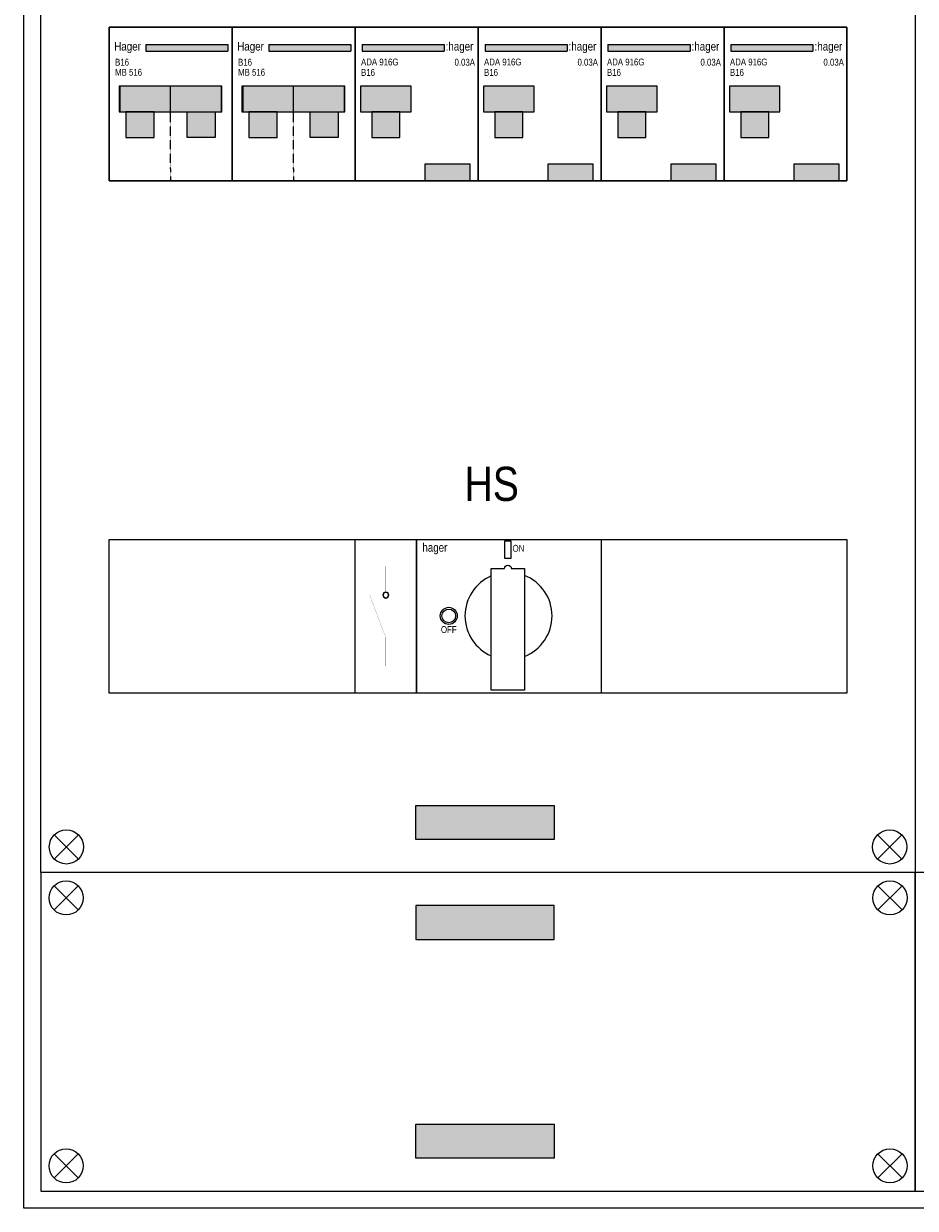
# Model space of a CAD drawing. Header units: millimetres. Extents: x -42616 to 81349, y -22301 to 100610.
# Tile 3 of 22: x -15846 to -13236, y 14599 to 18067. Entities that reach past the tile are written whole.
import ezdxf
from ezdxf.enums import TextEntityAlignment as Align

# ---------------------------------------------------------------- set-up
doc = ezdxf.new("R2010")
doc.units = ezdxf.units.MM
doc.header["$LTSCALE"] = 100
doc.linetypes.add('HIDDEN', pattern=[9.525, 6.35, -3.175])
doc.layers.add('EL$6----', color=7, linetype='Continuous')
doc.styles.add('Arial', font='ARIALN.TTF')

# ---------------------------------------------------------------- blocks, each defined once
blk = doc.blocks.new('Hager Hoofdschakelaar draaiknop HA')
at = {"color": 0}
for points in [[(0, -450), (0, 0), (180, 0), (180, -450)], [(180, -450), (180, 0), (720, 0), (720, -450)]]:
    blk.add_lwpolyline(points, close=True, dxfattribs=at)
at = {"flags": 128}
blk.add_lwpolyline([(457.3, -55), (457.3, -5), (437.3, -5), (437.3, -55)], close=True, dxfattribs=at)
at = {"ltscale": 100, "const_width": 0.422}
for points in [[(90, -154.4), (90, -78.5)], [(43.4, -162.9), (90, -287.1), (90, -371.5)], [(81.6, -154.4), (98.4, -154.4)]]:
    blk.add_lwpolyline(points, dxfattribs=at)
at = {"color": 0}
blk.add_lwpolyline([(496.1, -85), (496.1, -441.3), (398.4, -441.3), (398.4, -85), (437.3, -85, -1), (457.3, -85)], format="xyb", close=True, dxfattribs=at)
for radius in [25, 20]:
    blk.add_circle((274.3, -223.6), radius)
for start, end in [(113.541, 246.459), (291.5322, 68.4678)]:
    blk.add_arc((449.3, -223.6), 127.5, start, end, dxfattribs=at)
for radius, start, end in [(8.44, 90, 270), (8.02, 90, 270), (8.44, 270, 90), (8.02, 270, 90)]:
    blk.add_arc((90, -162.9), radius, start, end)
at = {"color": 160, "style": 'Arial'}
blk.add_text('hager', height=25, dxfattribs=at).set_placement((197, -35.8))
at = {"color": 252, "style": 'Arial'}
blk.add_text('ON', height=20, dxfattribs=at).set_placement((461.1, -35.8))
blk.add_text('OFF', height=20, dxfattribs=at).set_placement((274.3, -263.6), align=Align.MIDDLE_CENTER)
blk = doc.blocks.new('Hager 1P+N')
blk.add_hatch(color=256).paths.add_polyline_path([(347.5, -50.9), (107.4, -50.9), (107.4, -70.9), (347.5, -70.9)], flags=17)
for color, points in [(160, [(107.4, -50.9), (107.4, -70.9), (347.5, -70.9), (347.5, -50.9)]), (8, [(29, -247.8), (328.9, -247.8), (328.9, -172.7), (29, -172.7)]), (8, [(49.3, -323.6), (131.5, -323.6), (131.5, -247.8), (49.3, -247.8)]), (8, [(310.7, -323.6), (228.5, -323.6), (228.5, -247.8), (310.7, -247.8)])]:
    blk.add_hatch(color=color).paths.add_polyline_path(points)
at = {"color": 0}
for p, q in [((107.4, -50.9), (347.5, -50.9)), ((107.4, -50.9), (107.4, -70.9)), ((347.5, -50.9), (347.5, -70.9)), ((107.4, -70.9), (347.5, -70.9)), ((180, -247.5), (180, -172.7)), ((180, -247.5), (180, -172.7))]:
    blk.add_line(p, q, dxfattribs=at)
at = {"color": 0, "linetype": 'HIDDEN', "ltscale": 0.001}
blk.add_line((180, -415), (180, -183.9), dxfattribs=at)
at = {"color": 0}
blk.add_lwpolyline([(0, 0), (0, -450), (360, -450), (360, 0), (0, 0)], dxfattribs=at)
for points in [[(29, -247.8), (328.9, -247.8), (328.9, -172.7), (29, -172.7)], [(31.1, -247.8), (329.9, -247.8), (329.9, -172.7), (31.1, -172.7)], [(49.3, -323.6), (131.5, -323.6), (131.5, -247.8), (49.3, -247.8)], [(49.3, -323.6), (131.5, -323.6), (131.5, -247.8), (49.3, -247.8)], [(310.7, -323.6), (228.5, -323.6), (228.5, -247.8), (310.7, -247.8)], [(310.7, -323.6), (228.5, -323.6), (228.5, -247.8), (310.7, -247.8)]]:
    blk.add_lwpolyline(points, close=True, dxfattribs=at)
at = {"color": 0, "linetype": 'HIDDEN', "ltscale": 0.001}
blk.add_lwpolyline([(180, -415), (180, -450)], dxfattribs=at)
at = {"style": 'Arial'}
blk.add_text('Hager', height=25, dxfattribs=at).set_placement((15.1, -68.7))
for tag, p in [('VERMOGEN', (17.5, -112.7)), ('TYPE', (17.5, -142.2))]:
    blk.add_attdef(tag, p, '', height=20, dxfattribs=at)
blk = doc.blocks.new('*U124')
blk.add_hatch(color=256).paths.add_polyline_path([(260.5, -50.9), (20.4, -50.9), (20.4, -70.9), (260.5, -70.9)], flags=17)
for color, points in [(160, [(20.4, -50.9), (20.4, -70.9), (260.5, -70.9), (260.5, -50.9)]), (8, [(16.1, -247.8), (163.9, -247.8), (163.9, -172.7), (16.1, -172.7)]), (8, [(48.9, -323.6), (131.1, -323.6), (131.1, -247.8), (48.9, -247.8)])]:
    blk.add_hatch(color=color).paths.add_polyline_path(points)
h = blk.add_hatch(color=160)
h.dxf.hatch_style = 1
h.paths.add_polyline_path([(336, -450), (336, -400), (205, -400), (205, -450)])
at = {"color": 0}
for p, q in [((20.4, -50.9), (260.5, -50.9)), ((20.4, -50.9), (20.4, -70.9)), ((260.5, -50.9), (260.5, -70.9)), ((20.4, -70.9), (260.5, -70.9))]:
    blk.add_line(p, q, dxfattribs=at)
blk.add_lwpolyline([(0, 0), (0, -450), (360, -450), (360, 0), (0, 0)], dxfattribs=at)
for points in [[(16.1, -247.8), (163.9, -247.8), (163.9, -172.7), (16.1, -172.7)], [(48.9, -323.6), (131.1, -323.6), (131.1, -247.8), (48.9, -247.8)], [(48.9, -323.6), (131.1, -323.6), (131.1, -247.8), (48.9, -247.8)]]:
    blk.add_lwpolyline(points, close=True, dxfattribs=at)
at = {"flags": 128}
blk.add_lwpolyline([(205, -450), (205, -400), (336, -400), (336, -450)], close=True, dxfattribs=at)
at = {"color": 160, "style": 'Arial'}
blk.add_text(':hager', height=25, dxfattribs=at).set_placement((265.1, -68.7))
at = {"style": 'Arial'}
for tag, p in [('TYPE', (17.5, -112.2)), ('VERMOGEN', (17.5, -142.7))]:
    blk.add_attdef(tag, p, '', height=20, dxfattribs=at)
blk.add_attdef('UITSCHAKELWAARDE', text='', height=20, dxfattribs=at).set_placement((351, -112.8), align=Align.RIGHT)

msp = doc.modelspace()

# ---------------------------------------------------------------- hatches: boundary and pattern name
at = {"layer": 'EL$6----'}
for points in [[(-14294, 15778.2), (-14294, 15678.2), (-14698.9, 15678.2), (-14698.9, 15778.2)], [(-14294, 15385.6), (-14294, 15485.6), (-14698.9, 15485.6), (-14698.9, 15385.6)], [(-14294, 14845.3), (-14294, 14745.3), (-14698.9, 14745.3), (-14698.9, 14845.3)]]:
    msp.add_hatch(color=256, dxfattribs=at).paths.add_polyline_path(points)

# ---------------------------------------------------------------- linework, layer by layer
for points in [[(-15846.4, 23897.7), (-10626.4, 23897.7), (-10626.4, 14599), (-15846.4, 14599)], [(-15796.4, 21581.9), (-13236.4, 21581.9), (-13236.4, 15581.9), (-15796.4, 15581.9)], [(-15796.4, 14649), (-13236.4, 14649), (-13236.4, 15581.9), (-15796.4, 15581.9)], [(-13236.4, 14649), (-10676.4, 14649), (-10676.4, 15581.9), (-13236.4, 15581.9)]]:
    msp.add_lwpolyline(points, close=True, dxfattribs=at)
at = {"layer": 'EL$6----', "ltscale": 0.2}
for points in [[(-13436.4, 17606.9), (-15596.4, 17606.9), (-15596.4, 18056.9), (-13436.4, 18056.9)], [(-13436.4, 16106.9), (-15596.4, 16106.9), (-15596.4, 16556.9), (-13436.4, 16556.9)]]:
    msp.add_lwpolyline(points, close=True, dxfattribs=at)
at = {"layer": 'EL$6----', "flags": 128}
for points in [[(-14698.9, 15778.2), (-14294, 15778.2), (-14294, 15678.2), (-14698.9, 15678.2), (-14698.9, 15778.2)], [(-14698.9, 15385.6), (-14294, 15385.6), (-14294, 15485.6), (-14698.9, 15485.6), (-14698.9, 15385.6)], [(-14698.9, 14845.3), (-14294, 14845.3), (-14294, 14745.3), (-14698.9, 14745.3), (-14698.9, 14845.3)]]:
    msp.add_lwpolyline(points, dxfattribs=at)
at = {"layer": 'EL$6----'}
for points in [[(-15756.8, 15621.5), (-15686.1, 15692.3)], [(-15686.1, 15621.5), (-15756.8, 15692.3)], [(-13276.1, 15621.5), (-13346.8, 15692.3)], [(-13346.8, 15621.5), (-13276.1, 15692.3)], [(-15757.6, 15472.4), (-15686.9, 15543.1)], [(-15686.9, 15472.4), (-15757.6, 15543.1)], [(-13275.2, 15472.4), (-13346, 15543.1)], [(-13346, 15472.4), (-13275.2, 15543.1)], [(-15757.6, 14758.5), (-15686.9, 14687.8)], [(-15686.9, 14758.5), (-15757.6, 14687.8)], [(-13275.2, 14758.5), (-13346, 14687.8)], [(-13346, 14758.5), (-13275.2, 14687.8)]]:
    msp.add_lwpolyline(points, dxfattribs=at)
for centre in [(-15721.4, 15656.9), (-13311.4, 15656.9), (-15722.2, 15507.7), (-13310.6, 15507.7), (-15722.2, 14723.2), (-13310.6, 14723.2)]:
    msp.add_circle(centre, 50, dxfattribs=at)

# ---------------------------------------------------------------- block references
for name, p, values in [('Hager 1P+N', (-15596.4, 18056.9), {'TYPE': 'MB 516', 'VERMOGEN': 'B16'}), ('Hager 1P+N', (-15236.4, 18056.9), {'TYPE': 'MB 516', 'VERMOGEN': 'B16'}), ('*U124', (-14876.4, 18056.9), {'TYPE': 'ADA 916G', 'VERMOGEN': 'B16', 'UITSCHAKELWAARDE': '0.03A'}), ('*U124', (-14516.4, 18056.9), {'TYPE': 'ADA 916G', 'VERMOGEN': 'B16', 'UITSCHAKELWAARDE': '0.03A'}), ('*U124', (-14156.4, 18056.9), {'TYPE': 'ADA 916G', 'VERMOGEN': 'B16', 'UITSCHAKELWAARDE': '0.03A'}), ('*U124', (-13796.4, 18056.9), {'TYPE': 'ADA 916G', 'VERMOGEN': 'B16', 'UITSCHAKELWAARDE': '0.03A'})]:
    msp.add_blockref(name, p, dxfattribs=at).add_auto_attribs(values)
msp.add_blockref('Hager Hoofdschakelaar draaiknop HA', (-14876.4, 16556.9), dxfattribs=at)

# ---------------------------------------------------------------- texts
at = {"layer": 'EL$6----', "style": 'Arial'}
msp.add_text('HS', height=100, dxfattribs=at).set_placement((-14476.4, 16719.8), align=Align.MIDDLE_CENTER)

doc.saveas('drawing.dxf')
